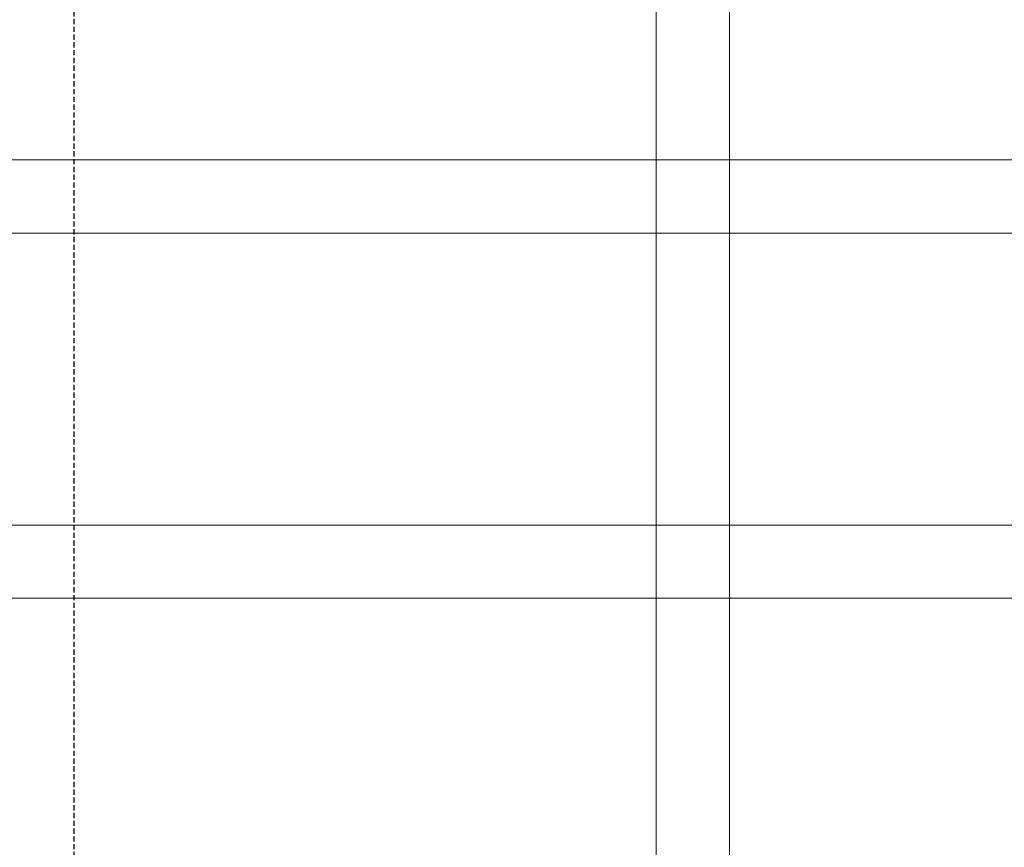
# Model space of a CAD drawing. Header units: millimetres. Extents: x -1097 to 62791, y -9731 to 18031.
# Tile 29 of 59: x 3352 to 3593, y 1625 to 1827. Entities that reach past the tile are written whole.
import ezdxf

# ---------------------------------------------------------------- set-up
doc = ezdxf.new("R2010")
doc.units = ezdxf.units.MM
doc.linetypes.add('DASHED', pattern=[19.05, 12.7, -6.35])
doc.layers.add('ACMV-DUCT-THERMAL-EXT-INS', color=9, linetype='DASHED', true_color=0x808080)
doc.layers.add('RCP LAYOUT', color=9, linetype='Continuous', true_color=0x808080)
doc.layers.add('Ceiling', color=14, linetype='Continuous', lineweight=9)

# ---------------------------------------------------------------- blocks, each defined once
blk = doc.blocks.new('ceiling inst 2')
at = {"layer": 'Ceiling', "color": 8, "lineweight": 0, "ltscale": 0.25, "true_color": 0x808080}
for points in [[(1722761.6042, -79108.6167), (1722762.3078, -79108.6167), (1722762.3078, -79057.7935), (1722761.6042, -79057.7935)], [(1722783.8513, -79063.4227), (1722740.0608, -79063.4227), (1722740.0608, -79062.719), (1722783.8513, -79062.719)], [(1722780.333, -79066.2372), (1722780.333, -79066.9409), (1722743.5828, -79066.9409), (1722743.5828, -79066.2372)]]:
    blk.add_lwpolyline(points, close=True, dxfattribs=at)
blk = doc.blocks.new('grid 2')
at = {"color": 8, "true_color": 0x808080, "xscale": -1}
blk.add_blockref('ceiling inst 2', (3444354.9338, 268.1344), dxfattribs=at)
blk = doc.blocks.new('IRISH HOUSE-RCP LAYOUT')
at = {"xscale": 25.4, "yscale": 25.4, "zscale": 25.4}
blk.add_blockref('grid 2', (-43724944.67, 2003175.56), dxfattribs=at)

msp = doc.modelspace()

# ---------------------------------------------------------------- linework, layer by layer
at = {"layer": 'ACMV-DUCT-THERMAL-EXT-INS', "ltscale": 0.1}
msp.add_lwpolyline([(3182.43, -2284.53), (3182.43, -170.54), (3365.57, 285.21), (3365.57, 4300.55, -0.414214), (3546.57, 4481.55), (8213.95, 4481.55), (8358.38, 4337.12)], format="xyb", dxfattribs=at)

# ---------------------------------------------------------------- block references
at = {"layer": 'RCP LAYOUT'}
msp.add_blockref('IRISH HOUSE-RCP LAYOUT', (0, 0), dxfattribs=at)

doc.saveas('drawing.dxf')
